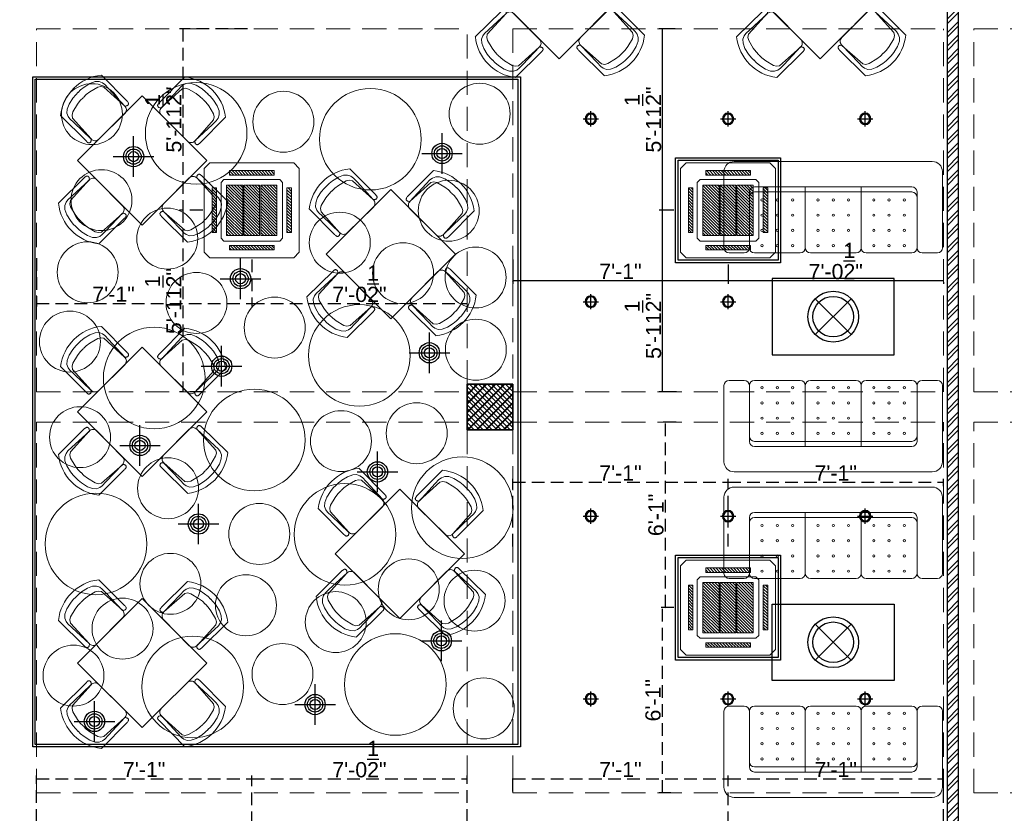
# Model space of a CAD drawing. Header units: inches. Extents: x 105152 to 158499, y 12149 to 30915.
# Tile 25 of 256: x 123361 to 123748, y 19134 to 19447. Entities that reach past the tile are written whole.
import ezdxf

# ---------------------------------------------------------------- set-up
doc = ezdxf.new("R2010")
doc.units = ezdxf.units.IN
doc.header["$MEASUREMENT"] = 0
doc.header["$PDMODE"] = 34
doc.linetypes.add('HIDDEN', pattern=[0.375, 0.25, -0.125])
for name, color, linetype, lineweight in [('-AC-EQUEPMENT', 1, 'Continuous', 20), ('PD_COLUMN', 2, 'Continuous', 60), ('PD_FURNITURE_FIX', 20, 'Continuous', 18), ('PD_HATCH', 45, 'Continuous', 9)]:
    doc.layers.add(name, color=color, linetype=linetype, lineweight=lineweight)
doc.layers.add('15w led', color=7, linetype='Continuous', true_color=0xe600e6)
doc.layers.add('PD_BASE', color=8, linetype='Continuous', transparency=0.5)
doc.layers.add('PD_DIMENSION', color=101, linetype='Continuous')
doc.layers.add('PD_LIGHTING', color=23, linetype='Continuous')
doc.styles.get("Standard").update_dxf_attribs({"font": 'arial.ttf', "height": 6})
doc.dimstyles.new('ISO-10', dxfattribs={"dimtxt": 6, "dimasz": 0.5, "dimexe": 1.25, "dimexo": 0.625, "dimtad": 1, "dimtoh": 1, "dimdec": 1, "dimlunit": 4, "dimtxsty": 'Standard', "dimblk": 'ARCHTICK', "dimcen": 2.5, "dimclrt": 3, "dimadec": 0, "dimazin": 0, "dimtfac": 1, "dimtdec": 1, "dimtmove": 1, "dimatfit": 3, "dimfxl": 1, "dimarcsym": 0})

# ---------------------------------------------------------------- blocks, each defined once
blk = doc.blocks.new('_ArchTick')
at = {"color": 0, "linetype": 'ByBlock', "const_width": 0.15}
blk.add_lwpolyline([(-0.5, -0.5), (0.5, 0.5)], dxfattribs=at)
blk = doc.blocks.new('*D411')
at = {"layer": 'Defpoints', "color": 0}
for p in [(123367.49, 19353.35), (123452.24, 19352.91), (123452.24, 19334.96)]:
    blk.add_point(p, dxfattribs=at)
at = {"layer": 'PD_DIMENSION', "color": 0, "linetype": 'HIDDEN', "lineweight": -2, "ltscale": 20}
for p, q in [((123367.49, 19352.73), (123367.49, 19333.71)), ((123452.24, 19352.28), (123452.24, 19333.71)), ((123367.49, 19334.96), (123452.24, 19334.96))]:
    blk.add_line(p, q, dxfattribs=at)
at = {"layer": 'PD_DIMENSION', "color": 0, "lineweight": -2, "xscale": 0.5, "yscale": 0.5, "zscale": 0.5, "rotation": 180}
blk.add_blockref('_ArchTick', (123367.49, 19334.96), dxfattribs=at)
at = {"layer": 'PD_DIMENSION', "color": 0, "lineweight": -2, "xscale": 0.5, "yscale": 0.5, "zscale": 0.5}
blk.add_blockref('_ArchTick', (123452.24, 19334.96), dxfattribs=at)
at = {"layer": 'PD_DIMENSION', "color": 3, "insert": (123397.84, 19338.59), "char_height": 6, "attachment_point": 5}
blk.add_mtext('7\'-1"', dxfattribs=at)
blk = doc.blocks.new('*D412')
at = {"layer": 'Defpoints', "color": 0}
for p in [(123452.24, 19352.91), (123536.99, 19334.96), (123536.99, 19334.96)]:
    blk.add_point(p, dxfattribs=at)
at = {"layer": 'PD_DIMENSION', "color": 0, "linetype": 'HIDDEN', "lineweight": -2, "ltscale": 20}
for p, q in [((123452.24, 19352.28), (123452.24, 19333.71)), ((123452.24, 19334.96), (123536.99, 19334.96)), ((123536.99, 19334.33), (123536.99, 19333.71))]:
    blk.add_line(p, q, dxfattribs=at)
at = {"layer": 'PD_DIMENSION', "color": 0, "lineweight": -2, "xscale": 0.5, "yscale": 0.5, "zscale": 0.5, "rotation": 180}
blk.add_blockref('_ArchTick', (123452.24, 19334.96), dxfattribs=at)
at = {"layer": 'PD_DIMENSION', "color": 0, "lineweight": -2, "xscale": 0.5, "yscale": 0.5, "zscale": 0.5}
blk.add_blockref('_ArchTick', (123536.99, 19334.96), dxfattribs=at)
at = {"layer": 'PD_DIMENSION', "color": 3, "insert": (123494.62, 19342.66), "char_height": 6, "attachment_point": 5}
blk.add_mtext('7\'-0{\\H1.000000x;\\S1/2;}"', dxfattribs=at)
blk = doc.blocks.new('*D413')
at = {"layer": 'Defpoints', "color": 0}
for p in [(123433.54, 19371.61), (123425.1, 19300.11), (123433.54, 19300.11)]:
    blk.add_point(p, dxfattribs=at)
at = {"layer": 'PD_DIMENSION', "color": 0, "linetype": 'HIDDEN', "lineweight": -2, "ltscale": 20}
for p, q in [((123432.92, 19371.61), (123423.85, 19371.61)), ((123425.1, 19371.61), (123425.1, 19300.11)), ((123432.92, 19300.11), (123423.85, 19300.11))]:
    blk.add_line(p, q, dxfattribs=at)
at = {"layer": 'PD_DIMENSION', "color": 0, "lineweight": -2, "xscale": 0.5, "yscale": 0.5, "zscale": 0.5}
for p, rotation in [((123425.1, 19371.61), 90), ((123425.1, 19300.11), 270)]:
    blk.add_blockref('_ArchTick', p, dxfattribs=dict(at, rotation=rotation))
at = {"layer": 'PD_DIMENSION', "color": 3, "insert": (123417.4, 19335.86), "char_height": 6, "attachment_point": 5, "rotation": 90}
blk.add_mtext('5\'-11{\\H1.000000x;\\S1/2;}"', dxfattribs=at)
blk = doc.blocks.new('*D397')
at = {"layer": 'Defpoints', "color": 0}
for p in [(123615.06, 19288.11), (123619.89, 19288.11), (123619.04, 19215.11)]:
    blk.add_point(p, dxfattribs=at)
at = {"layer": 'PD_DIMENSION', "color": 0, "linetype": 'HIDDEN', "lineweight": -2, "ltscale": 20}
for p, q in [((123619.26, 19288.11), (123613.81, 19288.11)), ((123615.06, 19215.11), (123615.06, 19288.11)), ((123618.42, 19215.11), (123613.81, 19215.11))]:
    blk.add_line(p, q, dxfattribs=at)
at = {"layer": 'PD_DIMENSION', "color": 0, "lineweight": -2, "xscale": 0.5, "yscale": 0.5, "zscale": 0.5}
for p, rotation in [((123615.06, 19288.11), 90), ((123615.06, 19215.11), 270)]:
    blk.add_blockref('_ArchTick', p, dxfattribs=dict(at, rotation=rotation))
at = {"layer": 'PD_DIMENSION', "color": 3, "insert": (123611.38, 19251.61), "char_height": 6, "attachment_point": 5, "rotation": 90}
blk.add_mtext('6\'-1"', dxfattribs=at)
blk = doc.blocks.new('LGIHT46E')
for p, q in [((7.07, 7.07), (-7.07, -7.07)), ((-7.07, 7.07), (7.07, -7.07))]:
    blk.add_line(p, q)
for radius in [10, 8]:
    blk.add_circle((0, 0), radius)
blk = doc.blocks.new('columns2')
at = {"layer": 'PD_HATCH', "lineweight": 5}
h = blk.add_hatch(dxfattribs=at)
h.set_pattern_fill('ANSI37', color=173, scale=20)
h.paths.add_polyline_path([(387, -250), (387, -268), (369, -268), (369, -250)])
h.paths.add_polyline_path([(18, 0), (18, -15), (0, -15), (0, 0)])
h.paths.add_polyline_path([(18, -828), (18, -813), (0, -813), (0, -828)])
h.paths.add_polyline_path([(201, -870), (186, -870), (186, -888), (201, -888)])
h.paths.add_polyline_path([(570, -870), (555, -870), (555, -888), (570, -888)])
h.paths.add_polyline_path([(754.5, -870), (739.5, -870), (739.5, -888), (754.5, -888)])
h.paths.add_polyline_path([(934.5, -870), (919.5, -870), (919.5, -888), (934.5, -888)])
h.paths.add_polyline_path([(385.5, -870), (370.5, -870), (370.5, -888), (385.5, -888)])
h.paths.add_polyline_path([(201, 42), (186, 42), (186, 60), (201, 60)])
h.paths.add_polyline_path([(387, -578), (387, -560), (369, -560), (369, -578)])
h.paths.add_polyline_path([(1116, -731.5), (1116, -716.5), (1098, -716.5), (1098, -731.5)])
h.paths.add_polyline_path([(1116, -111.5), (1116, -96.5), (1098, -96.5), (1098, -111.5)])
h.paths.add_polyline_path([(1116, -561.5), (1116, -576.5), (1098, -576.5), (1098, -561.5)])
h.paths.add_polyline_path([(1116, -251.5), (1116, -266.5), (1098, -266.5), (1098, -251.5)])
h.paths.add_polyline_path([(0, -731.5), (0, -716.5), (18, -716.5), (18, -731.5)])
h.paths.add_polyline_path([(0, -111.5), (0, -96.5), (18, -96.5), (18, -111.5)])
h.paths.add_polyline_path([(0, -406.5), (0, -421.5), (18, -421.5), (18, -406.5)])
h.paths.add_polyline_path([(0, -561.5), (0, -576.5), (18, -576.5), (18, -561.5)])
h.paths.add_polyline_path([(0, -251.5), (0, -266.5), (18, -266.5), (18, -251.5)])
h.paths.add_polyline_path([(993, -111.5), (993, -99.5), (984, -99.5), (984, -111.5)])
h.paths.add_polyline_path([(993, -189.5), (993, -201.5), (984, -201.5), (984, -189.5)])
h.paths.add_polyline_path([(903, -111.5), (903, -99.5), (912, -99.5), (912, -111.5)])
h.paths.add_polyline_path([(903, -189.5), (903, -201.5), (912, -201.5), (912, -189.5)])
h.paths.add_polyline_path([(75, -870), (60, -870), (60, -888), (75, -888)])
h.paths.add_polyline_path([(1116, -870), (1101, -870), (1101, -888), (1116, -888)])
h.paths.add_polyline_path([(75, 42), (60, 42), (60, 60), (75, 60)])
h.paths.add_polyline_path([(570, 42), (555, 42), (555, 60), (570, 60)])
h.paths.add_polyline_path([(754.5, 42), (739.5, 42), (739.5, 60), (754.5, 60)])
h.paths.add_polyline_path([(934.5, 42), (919.5, 42), (919.5, 60), (934.5, 60)])
h.paths.add_polyline_path([(385.5, 42), (370.5, 42), (370.5, 60), (385.5, 60)])
h.paths.add_polyline_path([(1116, 42), (1101, 42), (1101, 60), (1116, 60)])
h.paths.add_polyline_path([(738, -250), (738, -268), (756, -268), (756, -250)])
h.paths.add_polyline_path([(756, -578), (756, -560), (738, -560), (738, -578)])
at = {"layer": 'PD_COLUMN', "color": 173, "lineweight": 5}
blk.add_lwpolyline([(387, -578), (387, -560), (369, -560), (369, -578)], close=True, dxfattribs=at)
at = {"layer": 'PD_HATCH', "color": 173, "linetype": 'HIDDEN', "lineweight": 5, "ltscale": 38}
for p, q in [((199.5, -563), (199.5, -420)), ((199.5, -420), (369, -420)), ((369, -560), (369, -420)), ((387, -420), (556.5, -420)), ((387, -420), (387, -560)), ((556.5, -563), (556.5, -420)), ((568.5, -563), (568.5, -420)), ((568.5, -420), (738, -420)), ((199.5, -563), (369, -563)), ((387, -563), (556.5, -563)), ((568.5, -563), (738, -563)), ((199.5, -721), (199.5, -575)), ((199.5, -575), (369, -575)), ((387, -575), (556.5, -575)), ((556.5, -721), (556.5, -575)), ((568.5, -721), (568.5, -575)), ((568.5, -575), (738, -575)), ((369, -578), (369, -721)), ((387, -578), (387, -721)), ((199.5, -721), (369, -721)), ((387, -721), (556.5, -721)), ((568.5, -721), (738, -721))]:
    blk.add_line(p, q, dxfattribs=at)
blk = doc.blocks.new('dgdg')
h = blk.add_hatch()
h.set_pattern_fill('ANSI31', color=256, scale=150)
h.paths.add_polyline_path([(-20, -226), (-60, -226), (-60, -626), (-20, -626)])
h.paths.add_polyline_path([(-175, -71), (-575, -71), (-575, -111), (-175, -111)])
h.paths.add_polyline_path([(-690, -226), (-730, -226), (-730, -626), (-690, -626)])
h.paths.add_polyline_path([(-175, -741), (-575, -741), (-575, -781), (-175, -781)])
h = blk.add_hatch()
h.set_pattern_fill('ANSI31', color=256, scale=150)
h.set_pattern_definition([(45, (17390.127, 13433.387), (-13.258252, 13.258252), [])])
h.paths.add_polyline_path([(-455, -651), (-600, -651), (-600, -201), (-455, -201)])
h.paths.add_polyline_path([(-295, -201), (-150, -201), (-150, -651), (-295, -651)])
h.paths.add_polyline_path([(-305, -651), (-445, -651), (-445, -201), (-305, -201)])
for points in [[(-750, -1), (0, -1), (50, -51), (50, -801), (0, -851), (-750, -851), (-800, -801), (-800, -51)], [(-575, -71), (-175, -71), (-175, -111), (-575, -111)], [(-625, -151), (-125, -151), (-100, -176), (-100, -676), (-125, -701), (-625, -701), (-650, -676), (-650, -176)], [(-690, -626), (-690, -226), (-730, -226), (-730, -626)], [(-60, -626), (-60, -226), (-20, -226), (-20, -626)], [(-575, -781), (-175, -781), (-175, -741), (-575, -741)]]:
    blk.add_lwpolyline(points, close=True)
for points in [[(-455, -651), (-600, -651), (-600, -201), (-455, -201), (-455, -651)], [(-305, -651), (-445, -651), (-445, -201), (-305, -201), (-305, -651)], [(-295, -201), (-150, -201), (-150, -651), (-295, -651), (-295, -201)]]:
    blk.add_lwpolyline(points)
blk = doc.blocks.new('ight 18w')
at = {"lineweight": 25}
for p, q in [((6, 0), (-6, 0)), ((0, 6), (0, -6))]:
    blk.add_line(p, q, dxfattribs=at)
for radius in [4.5, 3.75]:
    blk.add_circle((0, 0), radius, dxfattribs=at)
blk = doc.blocks.new('PENDATJT3')
for p, q in [((0, -8), (0, 8)), ((-8, 0), (8, 0))]:
    blk.add_line(p, q)
for radius in [4, 3, 2]:
    blk.add_circle((0, 0), radius)
blk = doc.blocks.new('*D410')
at = {"layer": 'Defpoints', "color": 0}
for p in [(123452.24, 19443.11), (123425.1, 19371.61), (123433.54, 19371.61)]:
    blk.add_point(p, dxfattribs=at)
at = {"layer": 'PD_DIMENSION', "color": 0, "linetype": 'HIDDEN', "lineweight": -2, "ltscale": 20}
for p, q in [((123450.5, 19443.11), (123423.85, 19443.11)), ((123425.1, 19443.11), (123425.1, 19371.61)), ((123432.92, 19371.61), (123423.85, 19371.61))]:
    blk.add_line(p, q, dxfattribs=at)
at = {"layer": 'PD_DIMENSION', "color": 0, "lineweight": -2, "xscale": 0.5, "yscale": 0.5, "zscale": 0.5}
for p, rotation in [((123425.1, 19443.11), 90), ((123425.1, 19371.61), 270)]:
    blk.add_blockref('_ArchTick', p, dxfattribs=dict(at, rotation=rotation))
at = {"layer": 'PD_DIMENSION', "color": 3, "insert": (123417.4, 19407.36), "char_height": 6, "attachment_point": 5, "rotation": 90}
blk.add_mtext('5\'-11{\\H1.000000x;\\S1/2;}"', dxfattribs=at)
blk = doc.blocks.new('*D394')
at = {"layer": 'Defpoints', "color": 0}
for p in [(123639.74, 19147.71), (123554.99, 19142.11), (123639.74, 19120.11)]:
    blk.add_point(p, dxfattribs=at)
at = {"layer": 'PD_DIMENSION', "color": 0, "linetype": 'HIDDEN', "lineweight": -2, "ltscale": 20}
for p, q in [((123554.99, 19142.73), (123554.99, 19148.96)), ((123639.74, 19122.31), (123639.74, 19148.96)), ((123554.99, 19147.71), (123639.74, 19147.71))]:
    blk.add_line(p, q, dxfattribs=at)
at = {"layer": 'PD_DIMENSION', "color": 0, "lineweight": -2, "xscale": 0.5, "yscale": 0.5, "zscale": 0.5, "rotation": 180}
blk.add_blockref('_ArchTick', (123554.99, 19147.71), dxfattribs=at)
at = {"layer": 'PD_DIMENSION', "color": 0, "lineweight": -2, "xscale": 0.5, "yscale": 0.5, "zscale": 0.5}
blk.add_blockref('_ArchTick', (123639.74, 19147.71), dxfattribs=at)
at = {"layer": 'PD_DIMENSION', "color": 3, "insert": (123597.37, 19151.35), "char_height": 6, "attachment_point": 5}
blk.add_mtext('7\'-1"', dxfattribs=at)
blk = doc.blocks.new('*D399')
at = {"layer": 'Defpoints', "color": 0}
for p in [(123724.49, 19264.52), (123724.49, 19262.25), (123639.74, 19235.81)]:
    blk.add_point(p, dxfattribs=at)
at = {"layer": 'PD_DIMENSION', "color": 0, "linetype": 'HIDDEN', "lineweight": -2, "ltscale": 20}
for p, q in [((123639.74, 19239.12), (123639.74, 19265.77)), ((123639.74, 19264.52), (123724.49, 19264.52)), ((123724.49, 19262.88), (123724.49, 19265.77))]:
    blk.add_line(p, q, dxfattribs=at)
at = {"layer": 'PD_DIMENSION', "color": 0, "lineweight": -2, "xscale": 0.5, "yscale": 0.5, "zscale": 0.5, "rotation": 180}
blk.add_blockref('_ArchTick', (123639.74, 19264.52), dxfattribs=at)
at = {"layer": 'PD_DIMENSION', "color": 0, "lineweight": -2, "xscale": 0.5, "yscale": 0.5, "zscale": 0.5}
blk.add_blockref('_ArchTick', (123724.49, 19264.52), dxfattribs=at)
at = {"layer": 'PD_DIMENSION', "color": 3, "insert": (123682.12, 19268.15), "char_height": 6, "attachment_point": 5}
blk.add_mtext('7\'-1"', dxfattribs=at)
blk = doc.blocks.new('*D392')
at = {"layer": 'Defpoints', "color": 0}
for p in [(123452.24, 19147.71), (123367.49, 19130.11), (123452.24, 19120.11)]:
    blk.add_point(p, dxfattribs=at)
at = {"layer": 'PD_DIMENSION', "color": 0, "linetype": 'HIDDEN', "lineweight": -2, "ltscale": 20}
for p, q in [((123367.49, 19130.73), (123367.49, 19148.96)), ((123452.24, 19122.31), (123452.24, 19148.96)), ((123367.49, 19147.71), (123452.24, 19147.71))]:
    blk.add_line(p, q, dxfattribs=at)
at = {"layer": 'PD_DIMENSION', "color": 0, "lineweight": -2, "xscale": 0.5, "yscale": 0.5, "zscale": 0.5, "rotation": 180}
blk.add_blockref('_ArchTick', (123367.49, 19147.71), dxfattribs=at)
at = {"layer": 'PD_DIMENSION', "color": 0, "lineweight": -2, "xscale": 0.5, "yscale": 0.5, "zscale": 0.5}
blk.add_blockref('_ArchTick', (123452.24, 19147.71), dxfattribs=at)
at = {"layer": 'PD_DIMENSION', "color": 3, "insert": (123409.87, 19151.35), "char_height": 6, "attachment_point": 5}
blk.add_mtext('7\'-1"', dxfattribs=at)
blk = doc.blocks.new('*D398')
at = {"layer": 'Defpoints', "color": 0}
for p in [(123639.74, 19264.52), (123554.99, 19237.67), (123639.74, 19235.81)]:
    blk.add_point(p, dxfattribs=at)
at = {"layer": 'PD_DIMENSION', "color": 0, "linetype": 'HIDDEN', "lineweight": -2, "ltscale": 20}
for p, q in [((123554.99, 19239.12), (123554.99, 19265.77)), ((123554.99, 19264.52), (123639.74, 19264.52)), ((123639.74, 19239.12), (123639.74, 19265.77))]:
    blk.add_line(p, q, dxfattribs=at)
at = {"layer": 'PD_DIMENSION', "color": 0, "lineweight": -2, "xscale": 0.5, "yscale": 0.5, "zscale": 0.5, "rotation": 180}
blk.add_blockref('_ArchTick', (123554.99, 19264.52), dxfattribs=at)
at = {"layer": 'PD_DIMENSION', "color": 0, "lineweight": -2, "xscale": 0.5, "yscale": 0.5, "zscale": 0.5}
blk.add_blockref('_ArchTick', (123639.74, 19264.52), dxfattribs=at)
at = {"layer": 'PD_DIMENSION', "color": 3, "insert": (123597.37, 19268.15), "char_height": 6, "attachment_point": 5}
blk.add_mtext('7\'-1"', dxfattribs=at)
blk = doc.blocks.new('*D393')
at = {"layer": 'Defpoints', "color": 0}
for p in [(123536.99, 19147.71), (123536.99, 19130.11), (123452.24, 19120.11)]:
    blk.add_point(p, dxfattribs=at)
at = {"layer": 'PD_DIMENSION', "color": 0, "linetype": 'HIDDEN', "lineweight": -2, "ltscale": 20}
for p, q in [((123452.24, 19122.31), (123452.24, 19148.96)), ((123536.99, 19130.73), (123536.99, 19148.96)), ((123452.24, 19147.71), (123536.99, 19147.71))]:
    blk.add_line(p, q, dxfattribs=at)
at = {"layer": 'PD_DIMENSION', "color": 0, "lineweight": -2, "xscale": 0.5, "yscale": 0.5, "zscale": 0.5, "rotation": 180}
blk.add_blockref('_ArchTick', (123452.24, 19147.71), dxfattribs=at)
at = {"layer": 'PD_DIMENSION', "color": 0, "lineweight": -2, "xscale": 0.5, "yscale": 0.5, "zscale": 0.5}
blk.add_blockref('_ArchTick', (123536.99, 19147.71), dxfattribs=at)
at = {"layer": 'PD_DIMENSION', "color": 3, "insert": (123494.62, 19155.41), "char_height": 6, "attachment_point": 5}
blk.add_mtext('7\'-0{\\H1.000000x;\\S1/2;}"', dxfattribs=at)
blk = doc.blocks.new('*D400')
at = {"layer": 'Defpoints', "color": 0}
for p in [(123554.99, 19352.84), (123639.74, 19350.91), (123639.74, 19343.92)]:
    blk.add_point(p, dxfattribs=at)
at = {"layer": 'PD_DIMENSION', "color": 0, "linetype": 'HIDDEN', "lineweight": -2}
for p, q in [((123554.99, 19352.21), (123554.99, 19342.67)), ((123639.74, 19350.28), (123639.74, 19342.67)), ((123554.99, 19343.92), (123639.74, 19343.92))]:
    blk.add_line(p, q, dxfattribs=at)
at = {"layer": 'PD_DIMENSION', "color": 0, "lineweight": -2, "xscale": 0.5, "yscale": 0.5, "zscale": 0.5, "rotation": 180}
blk.add_blockref('_ArchTick', (123554.99, 19343.92), dxfattribs=at)
at = {"layer": 'PD_DIMENSION', "color": 0, "lineweight": -2, "xscale": 0.5, "yscale": 0.5, "zscale": 0.5}
blk.add_blockref('_ArchTick', (123639.74, 19343.92), dxfattribs=at)
at = {"layer": 'PD_DIMENSION', "color": 3, "insert": (123597.37, 19347.56), "char_height": 6, "attachment_point": 5}
blk.add_mtext('7\'-1"', dxfattribs=at)
blk = doc.blocks.new('*D403')
at = {"layer": 'Defpoints', "color": 0}
for p in [(123613.92, 19443.11), (123619.54, 19443.11), (123619.04, 19371.61)]:
    blk.add_point(p, dxfattribs=at)
at = {"layer": 'PD_DIMENSION', "color": 0, "linetype": 'HIDDEN', "lineweight": -2}
for p, q in [((123618.92, 19443.11), (123612.67, 19443.11)), ((123613.92, 19371.61), (123613.92, 19443.11)), ((123618.42, 19371.61), (123612.67, 19371.61))]:
    blk.add_line(p, q, dxfattribs=at)
at = {"layer": 'PD_DIMENSION', "color": 0, "lineweight": -2, "xscale": 0.5, "yscale": 0.5, "zscale": 0.5}
for p, rotation in [((123613.92, 19443.11), 90), ((123613.92, 19371.61), 270)]:
    blk.add_blockref('_ArchTick', p, dxfattribs=dict(at, rotation=rotation))
at = {"layer": 'PD_DIMENSION', "color": 3, "insert": (123606.22, 19407.36), "char_height": 6, "attachment_point": 5, "rotation": 90}
blk.add_mtext('5\'-11{\\H1.000000x;\\S1/2;}"', dxfattribs=at)
blk = doc.blocks.new('*D395')
at = {"layer": 'Defpoints', "color": 0}
for p in [(123724.49, 19147.71), (123724.49, 19130.11), (123639.74, 19120.11)]:
    blk.add_point(p, dxfattribs=at)
at = {"layer": 'PD_DIMENSION', "color": 0, "linetype": 'HIDDEN', "lineweight": -2, "ltscale": 20}
for p, q in [((123639.74, 19122.31), (123639.74, 19148.96)), ((123724.49, 19130.73), (123724.49, 19148.96)), ((123639.74, 19147.71), (123724.49, 19147.71))]:
    blk.add_line(p, q, dxfattribs=at)
at = {"layer": 'PD_DIMENSION', "color": 0, "lineweight": -2, "xscale": 0.5, "yscale": 0.5, "zscale": 0.5, "rotation": 180}
blk.add_blockref('_ArchTick', (123639.74, 19147.71), dxfattribs=at)
at = {"layer": 'PD_DIMENSION', "color": 0, "lineweight": -2, "xscale": 0.5, "yscale": 0.5, "zscale": 0.5}
blk.add_blockref('_ArchTick', (123724.49, 19147.71), dxfattribs=at)
at = {"layer": 'PD_DIMENSION', "color": 3, "insert": (123682.12, 19151.35), "char_height": 6, "attachment_point": 5}
blk.add_mtext('7\'-1"', dxfattribs=at)
blk = doc.blocks.new('*D396')
at = {"layer": 'Defpoints', "color": 0}
for p in [(123613.92, 19215.11), (123619.04, 19215.11), (123617.9, 19142.11)]:
    blk.add_point(p, dxfattribs=at)
at = {"layer": 'PD_DIMENSION', "color": 0, "linetype": 'HIDDEN', "lineweight": -2, "ltscale": 20}
for p, q in [((123618.42, 19215.11), (123612.67, 19215.11)), ((123613.92, 19142.11), (123613.92, 19215.11)), ((123617.27, 19142.11), (123612.67, 19142.11))]:
    blk.add_line(p, q, dxfattribs=at)
at = {"layer": 'PD_DIMENSION', "color": 0, "lineweight": -2, "xscale": 0.5, "yscale": 0.5, "zscale": 0.5}
for p, rotation in [((123613.92, 19215.11), 90), ((123613.92, 19142.11), 270)]:
    blk.add_blockref('_ArchTick', p, dxfattribs=dict(at, rotation=rotation))
at = {"layer": 'PD_DIMENSION', "color": 3, "insert": (123610.23, 19178.61), "char_height": 6, "attachment_point": 5, "rotation": 90}
blk.add_mtext('6\'-1"', dxfattribs=at)
blk = doc.blocks.new('*D401')
at = {"layer": 'Defpoints', "color": 0}
for p in [(123639.74, 19350.91), (123724.49, 19343.92), (123724.49, 19343.92)]:
    blk.add_point(p, dxfattribs=at)
at = {"layer": 'PD_DIMENSION', "color": 0, "linetype": 'HIDDEN', "lineweight": -2}
for p, q in [((123639.74, 19350.28), (123639.74, 19342.67)), ((123639.74, 19343.92), (123724.49, 19343.92)), ((123724.49, 19343.29), (123724.49, 19342.67))]:
    blk.add_line(p, q, dxfattribs=at)
at = {"layer": 'PD_DIMENSION', "color": 0, "lineweight": -2, "xscale": 0.5, "yscale": 0.5, "zscale": 0.5, "rotation": 180}
blk.add_blockref('_ArchTick', (123639.74, 19343.92), dxfattribs=at)
at = {"layer": 'PD_DIMENSION', "color": 0, "lineweight": -2, "xscale": 0.5, "yscale": 0.5, "zscale": 0.5}
blk.add_blockref('_ArchTick', (123724.49, 19343.92), dxfattribs=at)
at = {"layer": 'PD_DIMENSION', "color": 3, "insert": (123682.12, 19351.62), "char_height": 6, "attachment_point": 5}
blk.add_mtext('7\'-0{\\H1.000000x;\\S1/2;}"', dxfattribs=at)
blk = doc.blocks.new('*D402')
at = {"layer": 'Defpoints', "color": 0}
for p in [(123613.92, 19371.61), (123619.04, 19371.61), (123620.09, 19300.11)]:
    blk.add_point(p, dxfattribs=at)
at = {"layer": 'PD_DIMENSION', "color": 0, "linetype": 'HIDDEN', "lineweight": -2}
for p, q in [((123618.42, 19371.61), (123612.67, 19371.61)), ((123613.92, 19300.11), (123613.92, 19371.61)), ((123619.46, 19300.11), (123612.67, 19300.11))]:
    blk.add_line(p, q, dxfattribs=at)
at = {"layer": 'PD_DIMENSION', "color": 0, "lineweight": -2, "xscale": 0.5, "yscale": 0.5, "zscale": 0.5}
for p, rotation in [((123613.92, 19371.61), 90), ((123613.92, 19300.11), 270)]:
    blk.add_blockref('_ArchTick', p, dxfattribs=dict(at, rotation=rotation))
at = {"layer": 'PD_DIMENSION', "color": 3, "insert": (123606.22, 19326.05), "char_height": 6, "attachment_point": 5, "rotation": 90}
blk.add_mtext('5\'-11{\\H1.000000x;\\S1/2;}"', dxfattribs=at)
blk = doc.blocks.new('A$C57124B3B')
at = {"color": 251, "lineweight": 5}
for p, q in [((46, 504), (46, 109)), ((665, 109), (665, 506))]:
    blk.add_line(p, q, dxfattribs=at)
for points in [[(100, 525), (95, 530), (90, 534), (86, 537), (82, 539), (78, 541), (75, 542), (71, 542), (68, 542), (66, 541), (63, 541), (61, 540), (59, 539), (57, 538), (55, 537), (54, 535), (52, 534), (51, 532), (50, 529), (49, 526), (48, 522), (47, 516), (46, 509), (46, 506)], [(610, 525), (615, 530), (620, 534), (624, 537), (629, 539), (632, 541), (636, 542), (639, 542), (642, 542), (645, 541), (647, 541), (650, 540), (652, 539), (653, 538), (655, 537), (657, 535), (658, 534), (659, 532), (660, 529), (662, 526), (663, 522), (664, 516), (664, 509), (665, 506)], [(100, 525), (92, 265), (90, 207), (95, 175), (111, 140), (143, 111), (197, 86), (269, 70), (318, 65), (357, 65)], [(610, 525), (619, 265), (621, 207), (615, 175), (599, 140), (568, 111), (513, 86), (441, 70), (392, 65), (354, 65)]]:
    blk.add_lwpolyline(points, dxfattribs=at)
blk.add_lwpolyline([(353, 144), (310, 144), (260, 151), (165, 175), (136, 193), (116, 221), (100, 522, -0.429937), (157, 583), (553, 583, -0.429937), (610, 522), (594, 221), (575, 193), (545, 175), (450, 151), (401, 144), (357, 144)], format="xyb", dxfattribs=at)
blk.add_arc((355, 499), 498, 231.563, 308.437, dxfattribs=at)
blk = doc.blocks.new('5T2G3')
at = {"color": 251, "lineweight": 5}
blk.add_lwpolyline([(-65.1, 22.42), (-29.1, 22.42), (-29.1, 58.42), (-65.1, 58.42)], close=True, dxfattribs=at)
at = {"color": 251, "extrusion": (0, 0, -1), "yscale": 0.03640297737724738, "zscale": -0.03640297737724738}
for p, xscale, rotation in [((58.84, 79.7), 0.03640297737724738, 180.3099349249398), ((86.38, 27.68), 0.03640297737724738, 90.30993492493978), ((7.82, 27.68), -0.03640297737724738, 269.6900650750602), ((58.84, 1.14), -0.03640297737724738, 359.6900650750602)]:
    blk.add_blockref('A$C57124B3B', p, dxfattribs=dict(at, xscale=xscale, rotation=rotation))
blk = doc.blocks.new('3SEATER445')
at = {"color": 251, "lineweight": 5}
for p, q in [((-31.85, 36), (-37.85, 36)), ((-9.85, 36), (-27.85, 36)), ((-5.85, 36), (12.15, 36)), ((16.15, 36), (34.15, 36)), ((38.15, 36), (44.15, 36)), ((-39.85, 4), (-39.85, 34)), ((-29.85, 12), (-29.85, 34)), ((-7.85, 10), (-7.85, 34)), ((14.15, 10), (14.15, 34)), ((36.15, 34), (36.15, 12)), ((46.15, 34), (46.15, 4)), ((34.15, 12), (-27.85, 12)), ((-27.85, 10), (34.15, 10)), ((42.15, 0), (-35.85, 0))]:
    blk.add_line(p, q, dxfattribs=at)
for centre in [(-24.85, 33.14), (-18.85, 33.14), (-12.85, 33.14), (-2.85, 33.14), (3.15, 33.14), (9.15, 33.14), (19.15, 33.14), (25.15, 33.14), (31.15, 33.14), (-24.85, 27.14), (-18.85, 27.14), (-12.85, 27.14), (-2.85, 27.14), (3.15, 27.14), (9.15, 27.14), (19.15, 27.14), (25.15, 27.14), (31.15, 27.14), (-24.85, 21.14), (-18.85, 21.14), (-12.85, 21.14), (-2.85, 21.14), (3.15, 21.14), (9.15, 21.14), (19.15, 21.14), (25.15, 21.14), (31.15, 21.14), (-24.85, 15.14), (-18.85, 15.14), (-12.85, 15.14), (-2.85, 15.14), (3.15, 15.14), (9.15, 15.14), (19.15, 15.14), (25.15, 15.14), (31.15, 15.14)]:
    blk.add_circle(centre, 0.442, dxfattribs=at)
for centre, radius, start, end in [((-37.85, 34), 2, 90, 180), ((-31.85, 34), 2, 0, 90), ((-27.85, 34), 2, 90, 180), ((-9.85, 34), 2, 0, 90), ((-5.85, 34), 2, 90, 180), ((12.15, 34), 2, 0, 90), ((16.15, 34), 2, 90, 180), ((34.15, 34), 2, 360, 90), ((38.15, 34), 2, 90, 180), ((44.15, 34), 2, 360, 90), ((-27.85, 14), 2, 180, 270), ((-27.85, 12), 2, 180, 270), ((34.15, 14), 2, 270, 0), ((34.15, 12), 2, 270, 0), ((-35.85, 4), 4, 180, 270), ((42.15, 4), 4, 270, 360)]:
    blk.add_arc(centre, radius, start, end, dxfattribs=at)

msp = doc.modelspace()

# ---------------------------------------------------------------- hatches: boundary and pattern name
at = {"layer": 'PD_BASE'}
h = msp.add_hatch(dxfattribs=at)
h.set_pattern_fill('ANSI32', color=256, scale=10)
h.set_pattern_definition([(45, (-9858.2517, 334.353), (-2.65165043, 2.65165043), []), (45, (-9856.484, 334.353), (-2.65165043, 2.65165043), [])])
h.paths.add_polyline_path([(123730.49, 19525.23), (123536.99, 19525.23), (123536.99, 19520.23), (123574.94, 19520.23), (123725.99, 19520.23), (123725.99, 18993.11), (123730.49, 18993.11), (123730.49, 19520.23)])
h = msp.add_hatch(dxfattribs=at)
h.set_pattern_fill('ANSI37', color=256, scale=20)
h.set_pattern_definition([(45, (268611.2745, 45692.5978), (-1.767766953, 1.767766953), []), (135, (268611.2745, 45692.5978), (-1.767766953, -1.767766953), [])])
h.paths.add_polyline_path([(123554.99, 19285.11), (123554.99, 19303.11), (123536.99, 19303.11), (123536.99, 19285.11)])

# ---------------------------------------------------------------- linework, layer by layer
at = {"layer": 'PD_BASE', "lineweight": 30}
msp.add_line((123730.49, 19419.83), (123730.49, 19464.57), dxfattribs=at)
msp.add_lwpolyline([(123725.99, 19520.23), (123725.99, 18993.11), (123730.49, 18993.11), (123730.49, 19520.23)], dxfattribs=at)
at = {"layer": 'PD_BASE'}
for points in [[(123657.14, 19314.71), (123705.14, 19314.71), (123705.14, 19344.71), (123657.14, 19344.71)], [(123554.99, 19285.11), (123554.99, 19303.11), (123536.99, 19303.11), (123536.99, 19285.11)], [(123536.99, 19303.11), (123554.99, 19303.11), (123554.99, 19285.11), (123536.99, 19285.11)], [(123657.14, 19216.46), (123705.14, 19216.46), (123705.14, 19186.46), (123657.14, 19186.46)]]:
    msp.add_lwpolyline(points, close=True, dxfattribs=at)
at = {"layer": 'PD_BASE', "color": 251, "true_color": 0x636466}
msp.add_lwpolyline([(123554.99, 19285.11), (123554.99, 19303.11), (123536.99, 19303.11), (123536.99, 19285.11)], close=True, dxfattribs=at)
at = {"layer": 'PD_FURNITURE_FIX'}
for centre, radius in [((123389.3, 19409.48), 12), ((123430.35, 19401.93), 20), ((123498.91, 19399.62), 20), ((123541.94, 19409.63), 12), ((123464.69, 19406.48), 12), ((123393.09, 19375.6), 12), ((123529.8, 19371.42), 12), ((123418.99, 19360.47), 12), ((123486.9, 19358.85), 12), ((123387.64, 19347.2), 12), ((123511.79, 19346.84), 12), ((123540.34, 19345.14), 12), ((123430.49, 19335.12), 12), ((123461.26, 19325.43), 12), ((123494.56, 19314.45), 20), ((123380.66, 19319.91), 12), ((123540.45, 19316.7), 12), ((123413.83, 19305.55), 20), ((123453.28, 19281.13), 20), ((123517.17, 19283.8), 12), ((123384.65, 19282.25), 12), ((123487.36, 19280.68), 12), ((123419.3, 19262.14), 12), ((123535.1, 19254.47), 20), ((123488.91, 19243.96), 20), ((123390.89, 19240.2), 20), ((123455.21, 19244.12), 12), ((123420.23, 19224.47), 12), ((123514.04, 19222.3), 12), ((123539.93, 19217.84), 12), ((123449.94, 19216.02), 12), ((123401.36, 19206.84), 12), ((123485.32, 19209.39), 12), ((123428.96, 19183.85), 20), ((123508.78, 19184.82), 20), ((123382.06, 19188.32), 12), ((123464.34, 19188.93), 12), ((123543.54, 19175.41), 12)]:
    msp.add_circle(centre, radius, dxfattribs=at)
at = {"layer": 'PD_LIGHTING'}
for points in [[(123557.99, 19160.23), (123365.99, 19160.23), (123365.99, 19424.23), (123557.99, 19424.23)], [(123556.99, 19161.23), (123366.99, 19161.23), (123366.99, 19423.23), (123556.99, 19423.23)], [(123619.04, 19392.31), (123660.44, 19392.31), (123660.44, 19350.91), (123619.04, 19350.91)], [(123620.04, 19391.31), (123659.44, 19391.31), (123659.44, 19351.91), (123620.04, 19351.91)], [(123619.04, 19235.81), (123660.44, 19235.81), (123660.44, 19194.41), (123619.04, 19194.41)], [(123620.04, 19234.81), (123659.44, 19234.81), (123659.44, 19195.41), (123620.04, 19195.41)]]:
    msp.add_lwpolyline(points, close=True, dxfattribs=at)

# ---------------------------------------------------------------- block references
at = {"layer": '-AC-EQUEPMENT', "color": 251, "true_color": 0x636466, "xscale": -0.04399999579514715, "yscale": 0.04399999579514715, "zscale": 0.04399999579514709}
for p in [(123435.74, 19390.35), (123623.24, 19390.35), (123623.24, 19233.85)]:
    msp.add_blockref('dgdg', p, dxfattribs=at)
at = {"layer": '15w led', "xscale": -0.5, "yscale": 0.5, "zscale": 0.5, "rotation": 89.99999999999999}
for p in [(123585.74, 19407.61), (123639.74, 19407.61), (123693.74, 19407.61), (123585.74, 19335.61), (123639.74, 19335.61), (123585.74, 19251.11), (123639.74, 19251.11), (123693.74, 19251.11), (123585.74, 19179.11), (123639.74, 19179.11), (123693.74, 19179.11)]:
    msp.add_blockref('ight 18w', p, dxfattribs=at)
at = {"layer": 'PD_BASE', "rotation": 45}
for p in [(123635.1, 19461.43), (123737.95, 19461.43), (123470.99, 19395.91), (123568.83, 19359.04), (123470.99, 19296.95), (123572.41, 19241.02)]:
    msp.add_blockref('5T2G3', p, dxfattribs=at)
at = {"layer": 'PD_BASE', "xscale": -1}
for name, p, rotation in [('3SEATER445', (123677.99, 19390.83), 180), ('3SEATER445', (123677.99, 19262.59), 180), ('5T2G3', (123470.99, 19188.55), 134.9999999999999)]:
    msp.add_blockref(name, p, dxfattribs=dict(at, rotation=rotation))
at = {"layer": 'PD_BASE'}
for p in [(123677.99, 19268.59), (123677.99, 19140.34)]:
    msp.add_blockref('3SEATER445', p, dxfattribs=at)
at = {"layer": 'PD_COLUMN'}
msp.add_blockref('columns2', (123167.99, 19863.11), dxfattribs=at)
at = {"layer": 'PD_LIGHTING'}
for name, p in [('PENDATJT3', (123405.73, 19392.75)), ('PENDATJT3', (123527.13, 19394.01)), ('PENDATJT3', (123447.85, 19344.67)), ('LGIHT46E', (123681.14, 19329.71)), ('PENDATJT3', (123522.15, 19315.49)), ('PENDATJT3', (123440.38, 19310.2)), ('PENDATJT3', (123408.24, 19279)), ('PENDATJT3', (123501.73, 19268.58)), ('PENDATJT3', (123431.23, 19248.05)), ('LGIHT46E', (123681.14, 19201.46)), ('PENDATJT3', (123526.88, 19202.02)), ('PENDATJT3', (123477.15, 19176.93)), ('PENDATJT3', (123390.31, 19170.28))]:
    msp.add_blockref(name, p, dxfattribs=at)

# ---------------------------------------------------------------- dimensions: what is measured, and where the dimension line sits
at = {"layer": 'PD_DIMENSION', "ltscale": 20}
for base, p1, p2, picture, middle in [((123425.1, 19371.61), (123452.24, 19443.11), (123433.54, 19371.61), '*D410', (123417.4, 19407.36)), ((123425.1, 19300.11), (123433.54, 19371.61), (123433.54, 19300.11), '*D413', (123417.4, 19335.86)), ((123615.06, 19288.11), (123619.04, 19215.11), (123619.89, 19288.11), '*D397', (123611.38, 19251.61)), ((123613.92, 19215.11), (123617.9, 19142.11), (123619.04, 19215.11), '*D396', (123610.23, 19178.61))]:
    dim = msp.add_linear_dim(base=base, p1=p1, p2=p2, angle=90, dimstyle='ISO-10', override={"dimfxl": 25.4, "dimfxlon": 1, "dimarcsym": 1}, dxfattribs=at)
    dim.commit()
    dim.dimension.update_dxf_attribs({"geometry": picture, "text_midpoint": middle})
at = {"layer": 'PD_DIMENSION'}
dim = msp.add_linear_dim(base=(123613.92, 19443.11), p1=(123619.04, 19371.61), p2=(123619.54, 19443.11), angle=90, dimstyle='ISO-10', override={"dimfxl": 25.4, "dimfxlon": 1, "dimarcsym": 1}, dxfattribs=at)
dim.commit()
dim.dimension.update_dxf_attribs({"geometry": '*D403', "text_midpoint": (123606.22, 19407.36)})
dim = msp.add_linear_dim(base=(123613.92, 19371.61), p1=(123620.09, 19300.11), p2=(123619.04, 19371.61), angle=90, dimstyle='ISO-10', override={"dimfxl": 25.4, "dimfxlon": 1, "dimarcsym": 1}, dxfattribs=at)
dim.commit()
dim.dimension.update_dxf_attribs({"geometry": '*D402', "text_midpoint": (123613.92, 19326.05), "dimtype": 160})
for base, p1, p2, picture, middle in [((123724.4915018, 19343.91965067), (123639.7415018, 19350.90641132), (123724.4915018, 19343.91965067), '*D401', (123682.1165018, 19351.62036691)), ((123639.7415018, 19343.91965067), (123554.9915018, 19352.8350657), (123639.7415018, 19350.90641132), '*D400', (123597.3665018, 19347.55692898))]:
    dim = msp.add_linear_dim(base=base, p1=p1, p2=p2, dimstyle='ISO-10', override={"dimfxl": 25.4, "dimfxlon": 1, "dimarcsym": 1}, dxfattribs=at)
    dim.commit()
    dim.dimension.update_dxf_attribs({"geometry": picture, "text_midpoint": middle})
at = {"layer": 'PD_DIMENSION', "ltscale": 20}
dim = msp.add_linear_dim(base=(123452.2415018, 19334.95523208), p1=(123367.4915018, 19353.3521459), p2=(123452.2415018, 19352.90641132), dimstyle='ISO-10', override={"dimfxl": 25.4, "dimfxlon": 1, "dimarcsym": 1}, dxfattribs=at)
dim.commit()
dim.dimension.update_dxf_attribs({"geometry": '*D411', "text_midpoint": (123397.83881596, 19334.95523208), "dimtype": 160})
for base, p1, p2, picture, middle in [((123536.9915018, 19334.95523208), (123452.2415018, 19352.90641132), (123536.9915018, 19334.95523208), '*D412', (123494.6165018, 19342.65594831)), ((123639.7415018, 19264.51549153), (123554.9915018, 19237.67376527), (123639.7415018, 19235.80640775), '*D398', (123597.3665018, 19268.15276984)), ((123724.4915018, 19264.51549153), (123639.7415018, 19235.80640775), (123724.4915018, 19262.25395189), '*D399', (123682.1165018, 19268.15276984)), ((123536.9915018, 19147.71400315), (123452.2415018, 19120.10676014), (123536.9915018, 19130.10676014), '*D393', (123494.6165018, 19155.41471938)), ((123452.2415018, 19147.71400315), (123367.4915018, 19130.10676014), (123452.2415018, 19120.10676014), '*D392', (123409.8665018, 19151.35128146)), ((123639.7415018, 19147.71400315), (123554.9915018, 19142.10676014), (123639.7415018, 19120.10676014), '*D394', (123597.3665018, 19151.35128146)), ((123724.4915018, 19147.71400315), (123639.7415018, 19120.10676014), (123724.4915018, 19130.10676014), '*D395', (123682.1165018, 19151.35128146))]:
    dim = msp.add_linear_dim(base=base, p1=p1, p2=p2, dimstyle='ISO-10', override={"dimfxl": 25.4, "dimfxlon": 1, "dimarcsym": 1}, dxfattribs=at)
    dim.commit()
    dim.dimension.update_dxf_attribs({"geometry": picture, "text_midpoint": middle})

doc.saveas('drawing.dxf')
